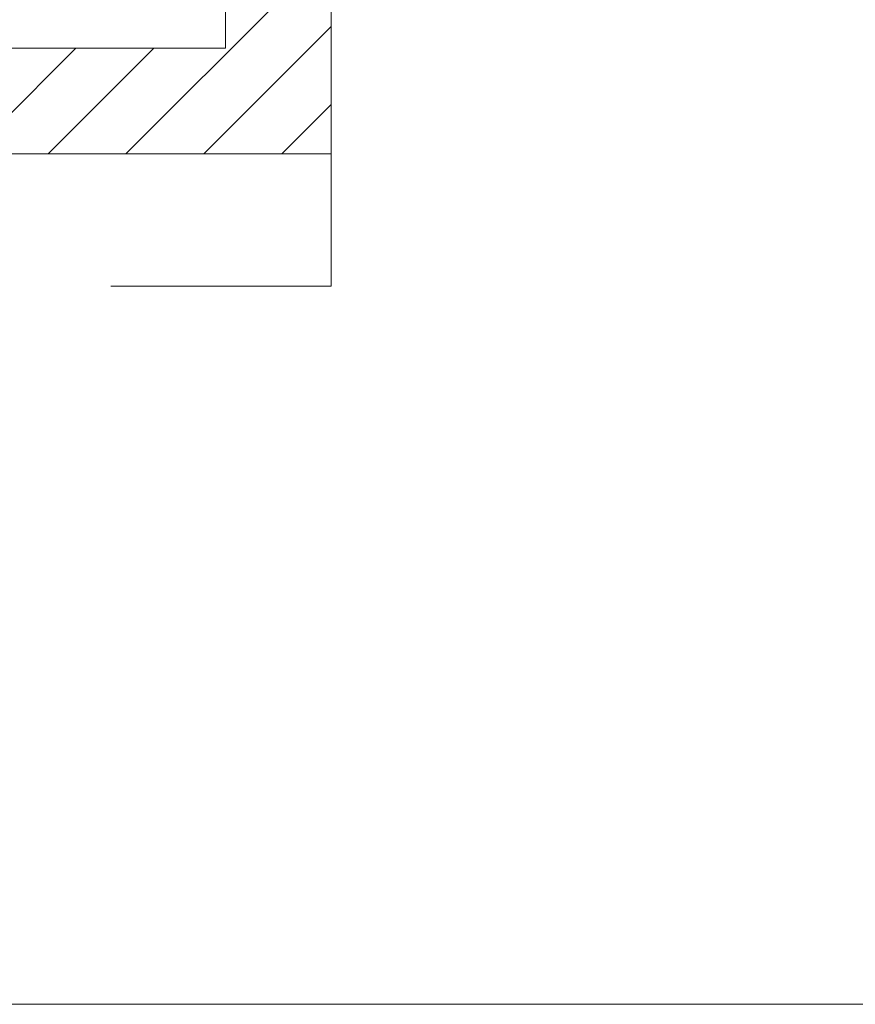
# Model space of a CAD drawing. Header units: metres. Extents: x 10441 to 19716, y -6570 to 1447.
# Tile 111 of 136: x 18058 to 18152, y -4386 to -4274. Entities that reach past the tile are written whole.
import ezdxf
from ezdxf.enums import TextEntityAlignment as Align

# ---------------------------------------------------------------- set-up
doc = ezdxf.new("R2010")
doc.units = ezdxf.units.M
doc.header["$MEASUREMENT"] = 0
doc.linetypes.add('8', pattern=[0.5, 0.25, -0.25])
doc.linetypes.add('CONTINOUS', pattern=[0])
for name, color, linetype, lineweight in [('#elektryczne', 8, 'Continuous', 20), ('A_HACZE', 8, 'Continuous', 5), ('A_OPISY', 8, 'Continuous', 18), ('A_OZACZENIE DRZWI', 8, 'Continuous', 13), ('A_OZNACZENIA OKIEN', 8, 'Continuous', 13), ('A_STAL CIENKIE', 8, 'Continuous', 0), ('A_TYNK', 8, 'Continuous', 5)]:
    doc.layers.add(name, color=color, linetype=linetype, lineweight=lineweight)
doc.styles.add('m1_romans', font='romans.shx', dxfattribs={"width": 0.8})

# ---------------------------------------------------------------- blocks, each defined once
blk = doc.blocks.new('podkład')
at = {"layer": 'A_HACZE', "color": 8, "linetype": 'Continuous'}
for p, q in [((13910.62, -2021.41), (13887.33, -2044.7)), ((13910.62, -2030.25), (13896.17, -2044.7)), ((13881.65, -2032.7), (13869.65, -2044.7)), ((13890.49, -2032.7), (13878.49, -2044.7)), ((13910.62, -2039.09), (13905.01, -2044.7))]:
    blk.add_line(p, q, dxfattribs=at)
at = {"layer": 'A_OPISY', "color": 8, "linetype": 'CONTINOUS', "ltscale": 0.1}
blk.add_lwpolyline([(13861.44, -2057.2), (13861.44, -2141.18), (14417.48, -2141.18)], dxfattribs=at)
at = {"layer": 'A_STAL CIENKIE', "color": 8, "linetype": '8', "ltscale": 100}
for p, q in [((10470.62, -2044.7), (13910.62, -2044.7)), ((13910.62, -2044.7), (13910.62, -2059.7)), ((13910.62, -2059.7), (10470.62, -2059.7))]:
    blk.add_line(p, q, dxfattribs=at)
at = {"layer": 'A_TYNK', "color": 8, "linetype": 'Continuous'}
for p, q in [((13898.62, -1724.7), (13898.62, -2032.7)), ((13910.62, -1724.7), (13910.62, -2044.7)), ((13898.62, -2032.7), (13689.8, -2032.7)), ((13910.62, -2044.7), (13689.8, -2044.7))]:
    blk.add_line(p, q, dxfattribs=at)
at = {"layer": 'A_OZACZENIE DRZWI', "color": 8, "ltscale": 0.1, "style": 'm1_romans', "width": 0.8}
for rotation, p in [(98.4861, (12735.07, -773.13)), (360, (12573.8, -1012.7)), (90, (11565.29, -1150.14)), (90, (11872.29, -1150.14)), (90, (12230.03, -1245.64)), (90, (12385.87, -1249.44)), (90, (11565.29, -1370.89)), (90, (11872.29, -1370.89)), (90, (12230.03, -1370.89)), (90, (12389.3, -1370.89)), (90, (11748.79, -1556.15)), (90, (11986.6, -1556.15)), (90, (12389.3, -1556.15)), (360, (12235.05, -1664.2)), (360, (12235.05, -1880.2)), (90, (11745.78, -2001.94))]:
    blk.add_attdef('SZEROKOSC', text='', height=10, rotation=rotation, dxfattribs=at).set_placement(p, align=Align.BOTTOM_CENTER)
for rotation, p in [(98.4861, (12738.56, -773.47)), (360, (12572.95, -1016.09)), (90, (11568.68, -1150.99)), (90, (11875.68, -1150.99)), (90, (12233.42, -1246.49)), (90, (12389.27, -1250.29)), (90, (11568.68, -1371.74)), (90, (11875.68, -1371.74)), (90, (12233.42, -1371.74)), (90, (12392.69, -1371.74)), (90, (11752.19, -1557)), (90, (11990, -1557)), (90, (12392.69, -1557)), (360, (12234.2, -1667.59)), (360, (12234.2, -1883.59)), (90, (11749.18, -2002.79))]:
    blk.add_attdef('WYSOKOSC', text='', height=10, rotation=rotation, dxfattribs=at).set_placement(p, align=Align.TOP_CENTER)
at = {"layer": 'A_OZNACZENIA OKIEN', "color": 8, "ltscale": 0.1, "style": 'm1_romans', "width": 0.8}
for rotation, p in [(278.8676, (13403.28, -587.56)), (278.8676, (13013.44, -645.27)), (278.8676, (12475.3, -724.92)), (278.8676, (12253.72, -757.72)), (0, (14011.09, -903.42)), (278.8676, (11051.11, -935.72)), (278.8676, (10670.26, -992.09)), (0, (14011.09, -1578.09)), (90, (10823, -2081.55)), (90, (11208, -2081.55)), (90, (11974, -2081.55)), (90, (13179.19, -2081.55)), (90, (13543.19, -2081.55))]:
    blk.add_attdef('WYSOKOSC', text='', height=10, rotation=rotation, dxfattribs=at).set_placement(p, align=Align.TOP_CENTER)
for rotation, p in [(278.8676, (13373.71, -593.04)), (278.8676, (12983.87, -650.74)), (278.8676, (12445.73, -730.4)), (278.8676, (12224.15, -763.19)), (0, (14017.48, -900.03)), (278.8676, (11021.54, -941.2)), (278.8676, (10640.69, -997.57)), (0, (14017.48, -1574.7)), (90, (10819.6, -2080.7)), (90, (11204.6, -2080.7)), (90, (11970.6, -2080.7)), (90, (13175.8, -2080.7)), (90, (13539.8, -2080.7))]:
    blk.add_attdef('SZEROKOSC', text='', height=10, rotation=rotation, dxfattribs=at).set_placement(p, align=Align.BOTTOM_CENTER)

msp = doc.modelspace()

# ---------------------------------------------------------------- block references
at = {"layer": '#elektryczne', "color": 8, "linetype": 'Continuous', "lineweight": 18}
msp.add_blockref('podkład', (4182.37, -2244.78), dxfattribs=at)

doc.saveas('drawing.dxf')
